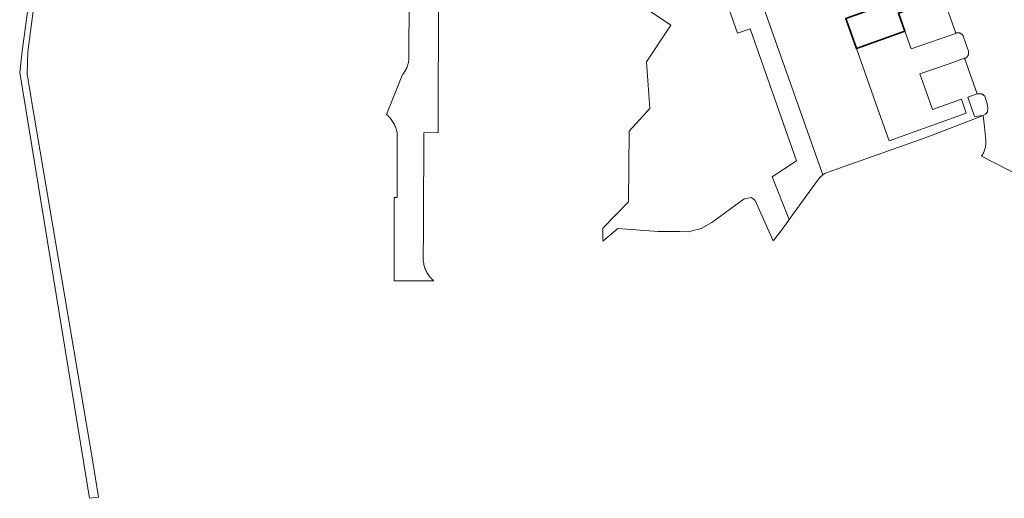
# Model space of a CAD drawing. Extents: x 154222 to 160093, y 456746 to 462495.
# Tile 43 of 256: x 157907 to 158073, y 460299 to 460379. Entities that reach past the tile are written whole.
import ezdxf

# ---------------------------------------------------------------- set-up
doc = ezdxf.new("R2010")
doc.units = 0
doc.header["$LTSCALE"] = 0.75
for name, color, linetype, lineweight in [('B-XX-GR-BEPLANTING_CULTUUR_BOSPLANTSOEN-GV', 252, 'CONTINUOUS', 18), ('B-XX-OG-BEBOUWING-GV', 6, 'CONTINUOUS', 35), ('B-XX-OG-TERREIN_CULTUURSCHEIDING-GV', 252, 'CONTINUOUS', 18), ('B-XX-OG-TERREIN_ERF-GV', 252, 'CONTINUOUS', 18), ('B-XX-VH-VERHARDING_BETONSTRAATSTEEN-GV', 252, 'CONTINUOUS', 18), ('B-XX-VH-VERHARDING_TEGEL-GV', 252, 'CONTINUOUS', 18)]:
    doc.layers.add(name, color=color, linetype=linetype, lineweight=lineweight)

msp = doc.modelspace()

# ---------------------------------------------------------------- linework, layer by layer
at = {"layer": 'B-XX-GR-BEPLANTING_CULTUUR_BOSPLANTSOEN-GV'}
msp.add_lwpolyline([(158032.52, 460380.43), (158026.66, 460396.89), (158025.42, 460396.3), (158023.29, 460395.55), (158022.949, 460390.873), (158027.818, 460376.996), (158029.943, 460377.717), (158037.722, 460355.525), (158033.663, 460352.828), (158036.512, 460345.67), (158041.279, 460352.199), (158041.334, 460352.287), (158041.424, 460352.42), (158041.521, 460352.548), (158041.624, 460352.67), (158041.732, 460352.788), (158041.847, 460352.9), (158041.967, 460353.006), (158042.092, 460353.106), (158042.188, 460353.176)], close=True, dxfattribs=at)
at = {"layer": 'B-XX-OG-BEBOUWING-GV'}
msp.add_lwpolyline([(158059.76, 460382.06), (158059.022, 460384.172), (158046.02, 460379.47), (158047.82, 460374.38), (158055.96, 460377.35), (158054.9, 460380.36)], close=True, dxfattribs=at)
at = {"layer": 'B-XX-OG-TERREIN_CULTUURSCHEIDING-GV'}
msp.add_lwpolyline([(158007.68, 460384.37), (158016.634, 460378.353), (158012.546, 460372.148), (158013.075, 460364.343), (158009.641, 460360.495), (158009.509, 460348.595), (158005.174, 460344.216), (158005.169, 460342.004), (158007.736, 460344.147), (158014.513, 460343.648), (158016.08, 460343.633), (158016.326, 460343.63), (158018.1, 460343.613), (158019.55, 460343.599), (158021.721, 460344.154), (158023.484, 460345.163), (158028.925, 460349.114), (158030.188, 460349.374), (158030.772, 460348.852), (158033.816, 460342.073), (158034.936, 460343.476), (158035.977, 460344.938), (158036.512, 460345.67), (158033.663, 460352.828), (158037.722, 460355.525), (158029.943, 460377.717), (158027.818, 460376.996), (158022.949, 460390.873)], dxfattribs=at)
at = {"layer": 'B-XX-OG-TERREIN_ERF-GV'}
msp.add_lwpolyline([(158064.499, 460376.983), (158062.39, 460383.04), (158059.76, 460382.06), (158054.9, 460380.36), (158055.96, 460377.35), (158057.02, 460374.34), (158061.91, 460376.04), (158064.51, 460376.95)], close=True, dxfattribs=at)
msp.add_lwpolyline([(158032.52, 460380.43), (158042.188, 460353.176), (158042.222, 460353.199), (158042.357, 460353.286), (158042.495, 460353.367), (158042.638, 460353.44), (158042.784, 460353.506), (158042.933, 460353.564), (158043.085, 460353.615), (158059.35, 460359.41), (158060.99, 460360), (158069.13, 460363.13), (158067.67, 460362.95), (158066.55, 460366.23), (158068.09, 460366.78), (158065.991, 460372.758), (158065.98, 460372.79), (158063.38, 460371.85), (158058.49, 460370.17), (158059.54, 460367.16), (158060.6, 460364.15), (158065.46, 460365.86), (158066.28, 460363.52), (158053.32, 460358.86), (158051.42, 460364.2), (158049.62, 460369.29), (158047.82, 460374.38), (158046.02, 460379.47)], dxfattribs=at)
at = {"layer": 'B-XX-VH-VERHARDING_BETONSTRAATSTEEN-GV'}
for points in [[(157972.65, 460382.86), (157972.597, 460372.68), (157972.593, 460372.612), (157972.576, 460372.425), (157972.551, 460372.239), (157972.517, 460372.054), (157972.477, 460371.871), (157972.428, 460371.69), (157972.372, 460371.511), (157972.308, 460371.335), (157972.237, 460371.161), (157972.158, 460370.991), (157972.072, 460370.824), (157971.979, 460370.661), (157971.88, 460370.502), (157971.773, 460370.348), (157971.66, 460370.198), (157971.541, 460370.053), (157968.827, 460363.297), (157968.936, 460363.205), (157969.086, 460363.069), (157969.23, 460362.927), (157969.369, 460362.78), (157969.502, 460362.627), (157969.629, 460362.469), (157969.749, 460362.306), (157969.863, 460362.139), (157969.97, 460361.967), (157970.071, 460361.791), (157970.164, 460361.611), (157970.25, 460361.428), (157970.329, 460361.241), (157970.4, 460361.052), (157970.464, 460360.859), (157970.52, 460360.665), (157970.569, 460360.468), (157970.609, 460360.27), (157970.642, 460360.07), (157970.6, 460349.35), (157970.11, 460349.363), (157970.108, 460348.29), (157970.092, 460335.34), (157976.763, 460335.34), (157976.755, 460335.347), (157976.605, 460335.479), (157976.461, 460335.618), (157976.322, 460335.762), (157976.189, 460335.911), (157976.062, 460336.066), (157975.941, 460336.226), (157975.827, 460336.39), (157975.719, 460336.559), (157975.619, 460336.732), (157975.525, 460336.909), (157975.438, 460337.089), (157975.359, 460337.273), (157975.287, 460337.46), (157975.223, 460337.649), (157975.166, 460337.841), (157975.117, 460338.035), (157975.076, 460338.231), (157975.015, 460338.654), (157974.989, 460339.08), (157975, 460339.59), (157975.019, 460343.179), (157975.035, 460346.25), (157975.052, 460349.431), (157975.064, 460351.65), (157975.077, 460354.061), (157975.094, 460357.233), (157975.095, 460357.374), (157975.11, 460360.24), (157977.51, 460360.26), (157977.521, 460364.612), (157977.53, 460367.84), (157977.537, 460371.026), (157977.541, 460373.24), (157977.547, 460375.548), (157977.554, 460378.64), (157977.563, 460381.915)], [(158062.39, 460383.04), (158064.499, 460376.983), (158064.514, 460376.989), (158064.598, 460377.017), (158064.684, 460377.038), (158064.771, 460377.051), (158064.859, 460377.056), (158064.948, 460377.053), (158065.035, 460377.042), (158065.122, 460377.023), (158065.206, 460376.996), (158065.287, 460376.962), (158065.365, 460376.921), (158065.44, 460376.872), (158065.509, 460376.818), (158065.573, 460376.757), (158065.631, 460376.691), (158065.683, 460376.619), (158065.729, 460376.543), (158065.767, 460376.464), (158065.799, 460376.381), (158065.822, 460376.296), (158066.62, 460373.969), (158066.636, 460373.918), (158066.656, 460373.834), (158066.668, 460373.748), (158066.672, 460373.661), (158066.668, 460373.575), (158066.656, 460373.489), (158066.636, 460373.405), (158066.609, 460373.322), (158066.574, 460373.243), (158066.532, 460373.167), (158066.483, 460373.096), (158066.427, 460373.029), (158066.366, 460372.968), (158066.299, 460372.912), (158066.228, 460372.863), (158066.152, 460372.821), (158066.073, 460372.786), (158065.991, 460372.758), (158068.09, 460366.78), (158068.895, 460366.802), (158069.372, 460366.386), (158069.699, 460365.344), (158069.878, 460364.421), (158069.848, 460363.736), (158069.491, 460363.349), (158069.13, 460363.13), (158069.34, 460361.25), (158069.568, 460358.984), (158069.569, 460358.966), (158069.575, 460358.78), (158069.573, 460358.593), (158069.563, 460358.407), (158069.545, 460358.222), (158069.519, 460358.037), (158069.485, 460357.854), (158069.443, 460357.672), (158069.394, 460357.493), (158069.337, 460357.315), (158069.272, 460357.141), (158069.2, 460356.969), (158069.121, 460356.8), (158069.034, 460356.635), (158068.94, 460356.474), (158068.84, 460356.317), (158074.934, 460353.159)]]:
    msp.add_lwpolyline(points, dxfattribs=at)
at = {"layer": 'B-XX-VH-VERHARDING_TEGEL-GV'}
msp.add_lwpolyline([(157908.478, 460380.585), (157907.62, 460373.943), (157907.179, 460370.38), (157918.91, 460298.75), (157920.45, 460298.97), (157919.397, 460305.2), (157909.07, 460366.316), (157908.42, 460370.16), (157908.547, 460373.862), (157909.452, 460380.692)], dxfattribs=at)

doc.saveas('drawing.dxf')
